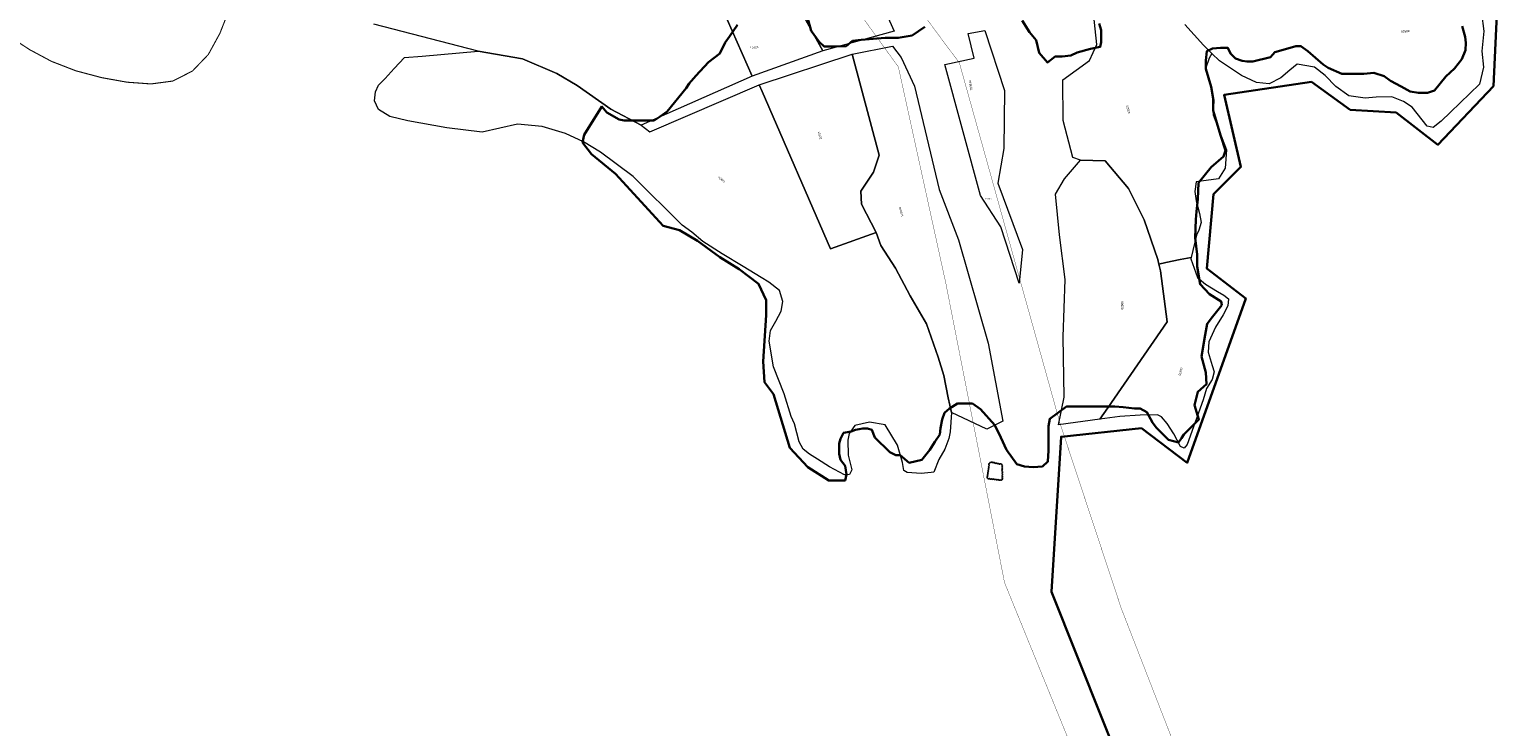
# Model space of a CAD drawing. Header units: metres. Extents: x 347609 to 404409, y 8548087 to 8605413.
# Tile 15 of 46: x 373692 to 374376, y 8561445 to 8561770. Entities that reach past the tile are written whole.
import ezdxf
from ezdxf.enums import TextEntityAlignment as Align

# ---------------------------------------------------------------- set-up
doc = ezdxf.new("R2010")
doc.units = ezdxf.units.M
doc.linetypes.add('ACAD_ISO02W100', pattern=[15, 12, -3])
doc.layers.add('02. FAJA MARGINAL', color=5, linetype='ACAD_ISO02W100', lineweight=0)
doc.layers.add('Red vial nacional', color=242, linetype='Continuous', lineweight=40)
doc.layers.add('Predios Rurales', color=90, linetype='Continuous')
doc.layers.add('ZR_LIMA_PSAD56_A_WGS84', color=210, linetype='Continuous')
doc.layers.add('Predios Rurales Nombres', color=7, linetype='Continuous', true_color=0xffffff)
doc.styles.add('ARIAL', font='arial.ttf')
doc.styles.get("Standard").update_dxf_attribs({"font": 'simplex.shx'})

msp = doc.modelspace()

# ---------------------------------------------------------------- linework, layer by layer
at = {"flags": 128}
msp.add_lwpolyline([(374146.35, 8561567.03, -0.520567), (374146.36, 8561566.03, -0.520567), (374146.36, 8561565.03, -0.520567), (374146.37, 8561564.03, -0.520567), (374146.38, 8561563.03, -0.520567), (374146.38, 8561562.03, -0.520567), (374146.39, 8561561.03, -0.520567), (374146.4, 8561560.03, -0.520567), (374145.52, 8561560.01, -0.520567), (374144.53, 8561560.13, -0.520567), (374143.54, 8561560.24, -0.520567), (374142.54, 8561560.36, -0.520567), (374141.55, 8561560.47, -0.520567), (374140.56, 8561560.59, -0.520567), (374139.68, 8561560.79, -0.520567), (374139.82, 8561561.78, -0.520567), (374139.95, 8561562.77, -0.520567), (374140.09, 8561563.76, -0.520567), (374140.22, 8561564.75, -0.520567), (374140.36, 8561565.75, -0.520567), (374140.5, 8561566.74, -0.520567), (374140.63, 8561567.73, -0.520567), (374141.25, 8561568.04, -0.520567), (374142.23, 8561567.84, -0.520567), (374143.21, 8561567.65, -0.520567), (374144.19, 8561567.46, -0.520567), (374145.18, 8561567.26, -0.520567)], format="xyb", close=True, dxfattribs=at)
at = {"layer": '02. FAJA MARGINAL', "color": 5, "true_color": 0x0000ff, "const_width": 0.15}
for points in [[(373696.32, 8562324.98), (373784.82, 8562216.74), (373862.86, 8562130.79), (373907.95, 8562074.13), (373960.75, 8561996.35), (374023.52, 8561893.19), (374126.54, 8561754.59), (374173.6, 8561585.97), (374202.08, 8561499.92), (374240.17, 8561401.95), (374277.6, 8561280.19), (374325.11, 8561183.09), (374358.83, 8561043.57), (374419.95, 8560902.47), (374526.7, 8560881.67), (374634.93, 8560876.84), (374729.39, 8560845.9), (374825.05, 8560818.75), (374868.52, 8560793.9), (374891.75, 8560717)], [(373681.58, 8562311.93), (373754.15, 8562231.46), (373846.39, 8562120.08), (373888.58, 8562066.14), (373942.51, 8561985.65), (374020.69, 8561860), (374098.04, 8561752.74), (374120.11, 8561652.14), (374147.6, 8561511.92), (374187.47, 8561414.09), (374238.46, 8561238.08), (374274.46, 8561177.07), (374292.49, 8561039.05), (374350.54, 8560953.9), (374340.45, 8560881.04), (374396.08, 8560847.4), (374523.7, 8560835.67), (374664.05, 8560804.4), (374723.68, 8560775.66), (374805.5, 8560775.88), (374828.41, 8560707.02)]]:
    msp.add_lwpolyline(points, dxfattribs=at)
at = {"layer": 'Predios Rurales', "lineweight": 0}
for points in [[(374062.73, 8561760.34), (374029.87, 8561748.42), (374018.15, 8561774.96), (374050.25, 8561783.01)], [(374154.45, 8561651.83), (374145.88, 8561678.09), (374136.31, 8561692.75), (374119.71, 8561753.86), (374133.4, 8561756.87), (374130.58, 8561768.3), (374138.34, 8561769.81), (374147.54, 8561741.69), (374147.3, 8561714.69), (374144.49, 8561698.53), (374155.96, 8561667.46)], [(373867.52, 8561757.24), (373875.76, 8561757.72), (373901.91, 8561760.06), (373922.65, 8561756.52), (373938.69, 8561749.72), (373948.04, 8561744.1), (373963.86, 8561733.02), (373977.98, 8561725.5), (373982.08, 8561722.52), (374033.01, 8561744.47), (374034.42, 8561741.24), (374066.4, 8561667.79), (374087.71, 8561675.45), (374089.79, 8561669.41), (374096.73, 8561658.73), (374103.54, 8561645.87), (374111.2, 8561632.81), (374116.64, 8561617.17), (374119.23, 8561608.68), (374121.29, 8561598.28), (374122.89, 8561591.35), (374122.17, 8561582.38), (374121.54, 8561579.32), (374119.72, 8561574.23), (374116.98, 8561569.47), (374114.65, 8561563.6), (374113.34, 8561563.35), (374108.7, 8561562.87), (374102.19, 8561563.4), (374100.65, 8561564.24), (374100.61, 8561564.31), (374100.02, 8561568.06), (374097.66, 8561576.09), (374091.92, 8561585.61), (374084.6, 8561586.83), (374077.65, 8561585.25), (374075.07, 8561581.64), (374074.38, 8561578.4), (374074.56, 8561571.51), (374076.33, 8561564.66), (374075.15, 8561562.42), (374072.95, 8561562.33), (374065.96, 8561566.07), (374060.29, 8561569.54), (374056.53, 8561571.86), (374053.63, 8561574.2), (374051.73, 8561577.73), (374049.58, 8561586.09), (374048.06, 8561589.52), (374044.68, 8561600.1), (374039.77, 8561612.74), (374037.8, 8561624.66), (374038.36, 8561629.68), (374040.91, 8561634.11), (374043.4, 8561638.75), (374044.17, 8561643.29), (374042.59, 8561648.33), (374037.54, 8561652.21), (374034.02, 8561654.36), (374025.62, 8561659.5), (374015.83, 8561665.54), (374006.71, 8561671.19), (374001.61, 8561675.66), (373997.13, 8561678.91), (373974.25, 8561701.52), (373959.02, 8561712.89), (373951.03, 8561717.77), (373942.66, 8561721.63), (373931.82, 8561724.9), (373920.33, 8561726.04), (373903.82, 8561722.27), (373887.27, 8561724.26), (373869.02, 8561727.64), (373860.67, 8561729.61), (373855.37, 8561732.86), (373853.59, 8561737), (373854.05, 8561741.2), (373855.37, 8561744.24), (373858.47, 8561747.37), (373862.74, 8561752.03)], [(374086.37, 8561703.59), (374089.14, 8561711.61), (374076.45, 8561758.66), (374095.28, 8561762.43), (374099.37, 8561757.13), (374105.6, 8561743.72), (374117.12, 8561695.5), (374126.04, 8561672.08), (374139.88, 8561623.81), (374146.87, 8561587.37), (374139.3, 8561583.63), (374122.89, 8561591.35), (374121.29, 8561598.28), (374119.23, 8561608.68), (374116.64, 8561617.17), (374111.2, 8561632.81), (374103.54, 8561645.87), (374096.73, 8561658.73), (374089.79, 8561669.41), (374087.71, 8561675.45), (374080.83, 8561688.72), (374080.55, 8561694.82)], [(374066.4, 8561667.79), (374034.42, 8561741.24), (374033.01, 8561744.47), (374076.45, 8561758.66), (374089.14, 8561711.61), (374086.37, 8561703.59), (374080.55, 8561694.82), (374080.83, 8561688.72), (374087.71, 8561675.45)], [(374175.94, 8561653.46), (374173.32, 8561674.37), (374171.31, 8561693.42), (374175.62, 8561700.47), (374183.02, 8561709.16), (374183.06, 8561709.16), (374194.57, 8561708.98), (374205.38, 8561695.97), (374212.84, 8561681.32), (374219.12, 8561662.79), (374219.6, 8561660.73), (374220.35, 8561657.54), (374223.45, 8561633.78), (374195.74, 8561593.56), (374192.08, 8561588.24), (374172.84, 8561585.68), (374175.48, 8561598.52), (374175.03, 8561626.68)], [(374192.08, 8561588.24), (374195.74, 8561593.56), (374223.45, 8561633.78), (374220.35, 8561657.54), (374219.6, 8561660.73), (374222.85, 8561661.39), (374229.62, 8561662.77), (374234.64, 8561663.79), (374234.47, 8561663.1), (374237.61, 8561654.38), (374241.44, 8561651.32), (374247.04, 8561647.89), (374249.93, 8561646.15), (374252.1, 8561644.5), (374251.75, 8561641.26), (374249.58, 8561637.02), (374246.01, 8561631.19), (374243.01, 8561624.45), (374242.64, 8561619.63), (374244.45, 8561613.31), (374245.37, 8561610.4), (374244.49, 8561606.85), (374241.9, 8561602.57), (374240.24, 8561597.28), (374232.89, 8561576.49), (374231.41, 8561574.79), (374229.75, 8561575.57), (374226.67, 8561581.5), (374223.55, 8561586.29), (374220.87, 8561589.38), (374218.94, 8561590.29), (374210.92, 8561590.2), (374201.33, 8561589.46)]]:
    msp.add_lwpolyline(points, close=True, dxfattribs=at)
for points in [[(374092.5, 8561777.4), (374096, 8561769.39), (374062.73, 8561760.34), (374050.25, 8561783.01)], [(374231.82, 8561772.56), (374240.4, 8561762.91), (374244.33, 8561759.09), (374243.17, 8561756.84), (374241.61, 8561752.31), (374245.24, 8561737.24), (374245.02, 8561730.39), (374251.17, 8561714.03), (374250.62, 8561705.53), (374247.44, 8561700.48), (374237.08, 8561699.1), (374236.4, 8561694.65), (374236.96, 8561690.21), (374238.6, 8561684.33), (374239.37, 8561680.19), (374238.29, 8561676.5), (374237.22, 8561674.21), (374234.64, 8561663.79), (374229.62, 8561662.77), (374222.85, 8561661.39), (374219.6, 8561660.73), (374219.12, 8561662.79), (374212.84, 8561681.32), (374205.38, 8561695.97), (374194.57, 8561708.98), (374183.06, 8561709.16), (374179.48, 8561710.39), (374174.96, 8561727.68), (374174.73, 8561746.76), (374187.3, 8561755.74), (374190.72, 8561763.24), (374188.74, 8561780.9)], [(374018.15, 8561774.96), (374029.87, 8561748.42), (373977.98, 8561725.5), (373963.86, 8561733.02), (373948.04, 8561744.1), (373938.69, 8561749.72), (373922.65, 8561756.52), (373901.91, 8561760.06), (373853.26, 8561772.72)], [(374370.25, 8561777.86), (374371.27, 8561769.53), (374370.43, 8561760.15), (374371.17, 8561752.65), (374369.28, 8561744.77), (374355.68, 8561731.63), (374351.43, 8561727.36), (374347.68, 8561724.42), (374344.9, 8561725.04), (374342.5, 8561727.98), (374337.81, 8561733.92), (374333.77, 8561736.68), (374328.44, 8561738.83), (374321.04, 8561738.67), (374315.89, 8561738.1), (374308.22, 8561739.29), (374302.24, 8561743.67), (374297.31, 8561748.77), (374292.24, 8561752.63), (374284.16, 8561754.04), (374280.73, 8561751.28), (374276.48, 8561747.64), (374271.17, 8561744.8), (374265.16, 8561745.52), (374258.18, 8561748.78), (374247.98, 8561755.54), (374244.33, 8561759.09), (374240.4, 8561762.91), (374231.82, 8561772.56)]]:
    msp.add_lwpolyline(points, dxfattribs=at)
at = {"layer": 'Red vial nacional', "transparency": 33554623, "const_width": 0.5}
msp.add_lwpolyline([(373683.46, 8561766.78), (373692.6, 8561760.8), (373702.76, 8561755.36), (373714.13, 8561750.95), (373726.25, 8561747.74), (373738.09, 8561745.62), (373749.23, 8561744.82), (373759.41, 8561746.17), (373768.55, 8561750.85), (373775.96, 8561758.56), (373781.36, 8561768.45), (373785.72, 8561779.56)], dxfattribs=at)
at = {"layer": 'ZR_LIMA_PSAD56_A_WGS84', "linetype": 'Continuous', "lineweight": 30, "flags": 128}
for points in [[(374217.82, 8561386.68), (374169.44, 8561507.66), (374174.02, 8561580.07), (374211.46, 8561584.06), (374232.84, 8561567.9), (374260.15, 8561644.66), (374242.06, 8561658.62), (374245.07, 8561693.27), (374257.89, 8561706.08), (374250.1, 8561739.73), (374290.81, 8561745.76), (374308.95, 8561732.73), (374330.31, 8561731.47), (374349.91, 8561716.41), (374375.8, 8561743.78), (374377.33, 8561777.29), (374367.78, 8561815.71), (374379.84, 8561848.61)], [(374055.62, 8561775.78), (374057.27, 8561769.62), (374061.07, 8561764.42), (374063.45, 8561762.29), (374067.24, 8561762.29), (374073.64, 8561762.52), (374076.7, 8561764.89), (374080.74, 8561765.37), (374091.87, 8561766.31), (374098.02, 8561766.31), (374104.42, 8561767.49), (374110.35, 8561771.52)], [(374155.76, 8561774.43), (374159.31, 8561768.98), (374162.37, 8561765.19), (374163.8, 8561759.28), (374167.6, 8561754.78), (374171.15, 8561757.62), (374174.45, 8561757.62), (374178.49, 8561758.09), (374181.55, 8561759.52), (374187.73, 8561761.17), (374192.22, 8561762.12), (374192.68, 8561764.25), (374192.68, 8561767.56), (374192.68, 8561769.93), (374191.74, 8561773.01)], [(374361.18, 8561771.85), (374362.61, 8561766.8), (374362.96, 8561763.95), (374362.72, 8561760.58), (374361.07, 8561756.42), (374357.54, 8561751.98), (374353.64, 8561748.26), (374348.25, 8561741.77), (374345.08, 8561740.66), (374340.8, 8561740.66), (374336.9, 8561741.21), (374332.65, 8561743.62), (374327.8, 8561746.22), (374324.84, 8561748.45), (374319.99, 8561749.93), (374315.36, 8561749.5), (374310.46, 8561749.5), (374304.96, 8561749.5), (374298.62, 8561752.38), (374296.32, 8561753.82), (374289.08, 8561760.17), (374285.91, 8561762.47), (374283.61, 8561762.47), (374278.7, 8561761.03), (374273.8, 8561759.59), (374271.77, 8561757.28), (374263.42, 8561755.26), (374260.82, 8561755.26), (374258.52, 8561755.56), (374255.32, 8561756.71), (374253.02, 8561759.01), (374251.88, 8561761.61), (374248.41, 8561761.61), (374244.65, 8561761.32), (374242.05, 8561760.17), (374241.48, 8561755.84), (374241.48, 8561751.8), (374244.08, 8561743.44), (374244.95, 8561737.96), (374244.95, 8561732.48), (374246.68, 8561726.72), (374248.41, 8561720.95), (374250.72, 8561713.74), (374249.85, 8561710.86), (374244.08, 8561705.96), (374238.07, 8561698.58), (374237.77, 8561691.08), (374237.2, 8561685.31), (374236.9, 8561681.56), (374236.6, 8561672.91), (374237.47, 8561665.13), (374237.47, 8561659.64), (374238.93, 8561651.28), (374243.24, 8561646.67), (374248.74, 8561643.21), (374249.01, 8561641.48), (374244.7, 8561636), (374242.1, 8561632.83), (374241.24, 8561627.64), (374239.5, 8561617.54), (374241.51, 8561610.04), (374241.8, 8561604.57), (374237.77, 8561601.11), (374236.33, 8561594.76), (374238.34, 8561588.13), (374231.32, 8561581.19), (374230.15, 8561579.46), (374228.72, 8561577.44), (374224.11, 8561578.59), (374218.34, 8561584.36), (374216.61, 8561586.66), (374214.01, 8561591.57), (374210.84, 8561593.3), (374208.24, 8561593.3), (374203.03, 8561593.88), (374199, 8561594.16), (374195.53, 8561594.16), (374188.89, 8561594.16), (374182.85, 8561594.16), (374176.48, 8561594.16), (374168.71, 8561588.4), (374168.11, 8561584.94), (374168.11, 8561582.63), (374168.11, 8561580.32), (374168.11, 8561576.86), (374168.11, 8561573.69), (374167.84, 8561568.5), (374165.24, 8561566.19), (374160.9, 8561565.9), (374156.87, 8561566.19), (374153.4, 8561567.34), (374148.5, 8561573.98), (374145.9, 8561579.75), (374143.02, 8561585.51), (374136.39, 8561593.01), (374132.62, 8561595.61), (374128.88, 8561595.61), (374125.71, 8561595.61), (374121.95, 8561593.3), (374119.64, 8561591.28), (374118.5, 8561588.11), (374117.64, 8561584.07), (374117.34, 8561581.19), (374115.04, 8561577.73), (374112.71, 8561573.98), (374108.97, 8561569.36), (374103.09, 8561567.94), (374098.92, 8561571.42), (374096.83, 8561571.42), (374094.04, 8561572.81), (374087.08, 8561579.77), (374085.7, 8561583.25), (374083.61, 8561583.94), (374081.52, 8561583.94), (374078.03, 8561583.25), (374075.94, 8561582.55), (374072.47, 8561581.85), (374071.06, 8561579.07), (374070.39, 8561576.98), (374070.39, 8561574.9), (374070.39, 8561572.12), (374071.06, 8561569.34), (374073.15, 8561566.55), (374073.86, 8561562.38), (374073.15, 8561559.59), (374065.51, 8561559.59), (374055.76, 8561565.86), (374047.41, 8561574.9), (374039.75, 8561599.95), (374035.57, 8561605.51), (374034.87, 8561615.25), (374036.28, 8561636.81), (374036.28, 8561643.77), (374032.78, 8561651.43), (374023.73, 8561658.38), (374014.68, 8561663.95), (374004.25, 8561671.6), (373995.88, 8561676.47), (373988.24, 8561678.56), (373965.97, 8561702.91), (373954.81, 8561711.95), (373950.64, 8561717.51), (373951.34, 8561720.99), (373959.69, 8561734.21), (373961.96, 8561731.47), (373967.65, 8561728.16), (373970.01, 8561727.69), (373974.99, 8561727.69), (373979.25, 8561727.69), (373983.99, 8561727.69), (373986.83, 8561729.58), (373990.14, 8561731.94), (373999.02, 8561742.88), (374000.43, 8561745.01), (374003.52, 8561748.56), (374009.43, 8561754.95), (374014.66, 8561758.97), (374017.26, 8561764.18), (374019.15, 8561767.02), (374022.95, 8561772.46)]]:
    msp.add_lwpolyline(points, dxfattribs=at)

# ---------------------------------------------------------------- texts
at = {"layer": 'Predios Rurales Nombres', "color": 251, "true_color": 0x636466, "style": 'ARIAL'}
for s, rotation, p in [('02509', 5.36097, (374332.8, 8561768.44)), ('13523', 3.0702, (374028.85, 8561761.06)), ('018642', -79.80988, (374130.58, 8561746.35)), ('02508', -76.1619, (374204.05, 8561734.6)), ('13522', -76.8456, (374060.15, 8561722.56)), ('02461', -37.28059, (374013.54, 8561700.73)), ('018671', -73.32809, (374097.91, 8561687.1)), ('02506', 89.7491, (374203.3, 8561639.47)), ('02507', 74.24026, (374230.06, 8561608.51))]:
    msp.add_text(s, height=1, rotation=rotation, dxfattribs=at).set_placement(p, align=Align.BOTTOM_LEFT)
at = {"layer": 'ZR_LIMA_PSAD56_A_WGS84', "color": 0, "lineweight": 0, "insert": (374138.27, 8561690.89), "char_height": 0.5, "width": 2.794, "attachment_point": 7}
msp.add_mtext('\\fMS Shell Dlg 2|i0|b0;\\H0.515938;90115308', dxfattribs=at)

doc.saveas('drawing.dxf')
